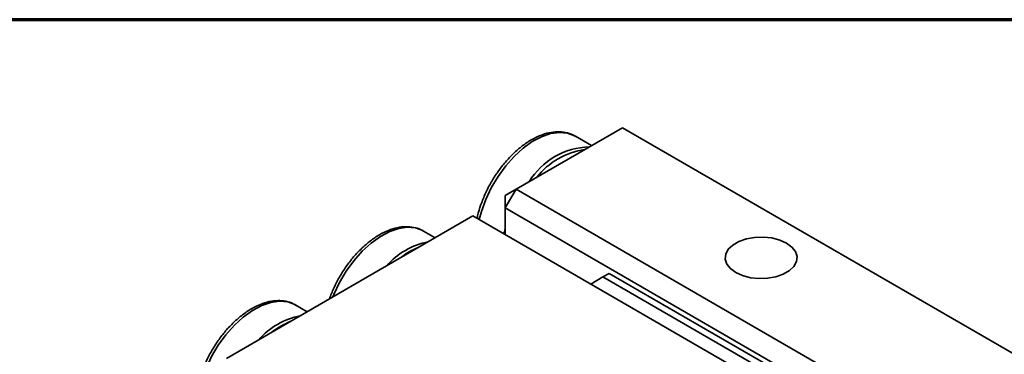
# Model space of a CAD drawing. Header units: millimetres. Extents: x 4 to 194, y 4 to 137.
# Tile 18 of 19: x 126 to 171, y 121 to 137. Entities that reach past the tile are written whole.
import ezdxf

# ---------------------------------------------------------------- set-up
doc = ezdxf.new("R2010")
doc.units = ezdxf.units.MM
doc.header["$LTSCALE"] = 0.666667

msp = doc.modelspace()

# ---------------------------------------------------------------- linework, layer by layer
at = {"color": 5, "linetype": 'Continuous', "lineweight": 70}
msp.add_line((193.9457246, 136.5790775), (4.3513319, 136.5790775), dxfattribs=at)
at = {"color": 7, "linetype": 'Continuous', "lineweight": 35}
for p, q in [((153.6129525, 131.6309611), (148.7339154, 128.8143529)), ((187.9783416, 111.7922442), (153.6129525, 131.6309611)), ((152.2009172, 130.8158106), (151.4572914, 131.2450966)), ((148.7339154, 128.8143529), (148.2389402, 128.5285169)), ((148.7339154, 128.8143529), (148.2389409, 127.9570311)), ((148.7339154, 128.8143529), (183.0993046, 108.9756361)), ((148.2389402, 128.5285169), (148.2389409, 127.9570311)), ((182.60433, 108.1183142), (148.2389409, 127.9570311)), ((148.2389409, 127.9570311), (148.2389409, 126.7324455)), ((146.7540159, 127.589675), (135.4403068, 121.0584098)), ((181.6850921, 107.4243939), (146.7540159, 127.589675)), ((145.0237955, 126.5908387), (144.4922895, 126.8976705)), ((152.7219971, 124.7975589), (152.1564035, 124.4709421)), ((153.00484, 124.9608406), (152.7219971, 124.7975589)), ((152.7219971, 124.7975589), (176.8484811, 110.8696361)), ((153.00484, 124.9608406), (177.131324, 111.0329179)), ((139.1548093, 123.202745), (138.6233033, 123.5095769))]:
    msp.add_line(p, q, dxfattribs=at)
at = {"color": 8, "linetype": 'Continuous', "lineweight": 35, "flags": 128}
for points in [[(151.4572914, 131.2450966), (151.4193065, 131.266154), (151.0887527, 131.3869868), (150.7191868, 131.4200317), (150.3201793, 131.3644325), (149.9020647, 131.2216291), (149.4756723, 130.9953207), (149.0520458, 130.6913673), (148.6421558, 130.3176428), (148.2566188, 129.8838251), (147.9054197, 129.4011504), (147.5976548, 128.8821192), (147.3412953, 128.3401755), (147.1429799, 127.7893535), (147.04503, 127.4216751)], [(144.4922895, 126.8976705), (144.4543047, 126.9187275), (144.1237512, 127.0395605), (143.7541849, 127.0726056), (143.3551774, 127.017006), (142.9370633, 126.8742028), (142.5106708, 126.6478944), (142.0870438, 126.3439411), (141.6771538, 125.9702163), (141.2916169, 125.5363988), (140.940418, 125.0537239), (140.6326532, 124.5346932), (140.3762933, 123.9927489), (140.3314778, 123.8820211)], [(138.6233033, 123.5095769), (138.5853186, 123.530634), (138.2547649, 123.6514668), (137.8851986, 123.6845119), (137.4861912, 123.6289124), (137.0680769, 123.4861091), (136.6416846, 123.2598008), (136.2180574, 122.9558474), (135.8081675, 122.5821225), (135.4226305, 122.1483051), (135.0714317, 121.6656303), (134.7636668, 121.1465995), (134.507307, 120.6046552), (134.3372672, 120.1440719)]]:
    msp.add_lwpolyline(points, dxfattribs=at)
at = {"color": 7, "linetype": 'Continuous', "lineweight": 35, "flags": 128}
for points in [[(148.1764002, 126.768549), (148.1986268, 126.8619469), (148.2389402, 127.0148749)], [(158.8101864, 124.997645), (158.564874, 125.1784047), (158.4016234, 125.3878029), (158.3299231, 125.6136697), (158.3539402, 125.8428793), (158.472278, 126.0621102), (158.6780607, 126.2586218), (158.959327, 126.4209934), (159.2997319, 126.5397892), (159.6794922, 126.6081041), (160.0765379, 126.6219689), (160.467793, 126.5805772), (160.83052, 126.4863343), (161.1436388, 126.3447184), (161.3889519, 126.1639584), (161.5522024, 125.9545609), (161.6239028, 125.7286942), (161.5998857, 125.4994846), (161.4815479, 125.2802536), (161.2757659, 125.0837417), (160.9944995, 124.9213701), (160.6540939, 124.8025747), (160.2743337, 124.7342597), (159.877288, 124.7203949), (159.4860329, 124.7617866), (159.1233059, 124.8560288), (158.8101864, 124.997645)]]:
    msp.add_lwpolyline(points, dxfattribs=at)
at = {"color": 7, "linetype": 'Continuous', "lineweight": 35}
for centre, radius, start, end in [((152.1876629, 127.4042655), 3.3523094, 91.5644052, 148.43021826), ((152.4060752, 127.1878514), 3.4851823, 98.49129942, 141.41255991), ((145.3640392, 123.0568487), 3.4125493, 101.20924839, 138.78537508), ((145.5162462, 122.9564979), 3.4291068, 111.75924713, 128.23537634), ((139.4950531, 119.6687544), 3.4125499, 101.20925181, 138.78537166), ((139.64726, 119.5684042), 3.4291068, 111.75924713, 128.23537634)]:
    msp.add_arc(centre, radius, start, end, dxfattribs=at)
for points, knots in [([(151.476613, 131.2209089), (151.4317656, 131.2508955), (151.2886273, 131.3466027), (151.0026725, 131.4262109), (150.6352929, 131.4601546), (150.2444705, 131.4113563), (149.8384872, 131.285417), (149.4243165, 131.081971), (149.012632, 130.8058451), (148.614008, 130.4643197), (148.2380442, 130.0664652), (147.8928769, 129.621911), (147.58639, 129.1409892), (147.3235186, 128.6340728), (147.1167302, 128.1137935), (146.9908576, 127.7235955), (146.9545264, 127.5153158), (146.9479664, 127.4777089)], [0, 0, 0, 0, 0.031671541, 0.1010850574, 0.1706191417, 0.2415059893, 0.3141636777, 0.3881518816, 0.4627509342, 0.5373938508, 0.6118957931, 0.6862551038, 0.7605288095, 0.834794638, 0.9091237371, 0.983591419, 1, 1, 1, 1]), ([(144.5116106, 126.8734825), (144.4667631, 126.903469), (144.323625, 126.9991758), (144.0376711, 127.078786), (143.670291, 127.1127276), (143.2794688, 127.0639304), (142.8734853, 126.9379901), (142.459314, 126.7345454), (142.0476328, 126.4584176), (141.6489963, 126.1168958), (141.2730789, 125.7190321), (140.9277394, 125.2745101), (140.6218942, 124.7934698), (140.3602473, 124.2939029), (140.2302464, 123.9535312), (140.1665754, 123.7868261)], [0, 0, 0, 0, 0.03495432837, 0.1115624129, 0.18830386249, 0.26653828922, 0.34672687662, 0.42838416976, 0.51071539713, 0.5930952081, 0.67531926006, 0.75738601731, 0.83935821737, 0.92132187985, 1, 1, 1, 1]), ([(138.6426243, 123.4853888), (138.5977768, 123.5153753), (138.4546387, 123.6110822), (138.1686847, 123.6906923), (137.8013046, 123.7246338), (137.4104827, 123.6758368), (137.0044986, 123.5498964), (136.5903296, 123.3464517), (136.1786392, 123.0703241), (135.7800372, 122.7288018), (135.4039913, 122.3309392), (135.0591305, 121.8864139), (134.7515018, 121.4053855), (134.492892, 120.8988655), (134.3195256, 120.4927195), (134.2537112, 120.2604194), (134.2371266, 120.2018818)], [0, 0, 0, 0, 0.033903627, 0.1082089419, 0.1826436, 0.2585263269, 0.3363045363, 0.4155072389, 0.4953636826, 0.5752671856, 0.655019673, 0.7346195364, 0.8141277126, 0.8936276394, 0.9731951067, 1, 1, 1, 1])]:
    msp.add_open_spline(points, degree=3, knots=knots, dxfattribs=at)

doc.saveas('drawing.dxf')
